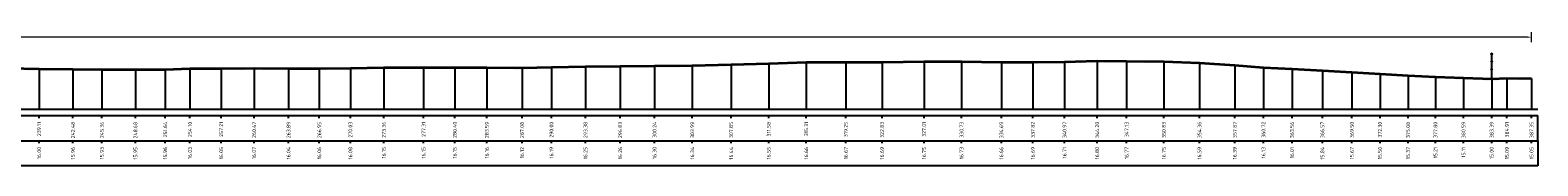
# Model space of a CAD drawing. Header units: metres. Extents: x 197882 to 206172, y 361908 to 364395.
# Tile 41 of 41: x 206022 to 206172, y 364380 to 364393. Entities that reach past the tile are written whole.
import ezdxf
from ezdxf.enums import TextEntityAlignment as Align

# ---------------------------------------------------------------- set-up
doc = ezdxf.new("R2010")
doc.units = ezdxf.units.M
doc.header["$PDMODE"] = 35
doc.header["$PDSIZE"] = 0.075
for name, color, linetype, lineweight in [('B-ME-IE-TERREINAFSCHEIDING_KUNSTMATIG_RASTERHEKWERK-SD', 20, 'Continuous', 25), ('X-ME-AL-PROFIEL_HUIDIG MAAIVELD-GD', 252, 'Continuous', 0), ('X-XX-AL-DETAIL1-M', 7, 'Continuous', 18), ('X-XX-AL-DWARSPROFIEL_PROFIELLIJN MAAIVELD-GD', 8, 'Continuous', 35)]:
    doc.layers.add(name, color=color, linetype=linetype, lineweight=lineweight)
doc.layers.add('X-ME-AL-PROFIELRASTER-S', color=7, linetype='Continuous')
doc.styles.add('NLCS-ISO-ANNOTATIEF-T18', font='NLCS-ISO.ttf', dxfattribs={"height": 1.8})
doc.styles.add('NLCS-ISO-ANNOTATIVE-T18', font='NLCS-ISO.ttf', dxfattribs={"height": 1.8})
doc.dimstyles.new('NLCS-ANNOTATIEF-T18-PIJL_L2_H0', dxfattribs={"dimtxt": 2.5, "dimasz": 1.8, "dimexe": 2, "dimexo": 2, "dimgap": 0.7, "dimtad": 1, "dimzin": 0, "dimdsep": 46, "dimtxsty": 'NLCS-ISO-ANNOTATIEF-T18', "dimcen": 0, "dimdle": 2, "dimclrd": 256, "dimclre": 256, "dimclrt": 10, "dimaunit": 2, "dimadec": 0, "dimazin": 0, "dimtfac": 1, "dimtdec": 3, "dimtofl": 0, "dimtmove": 0, "dimatfit": 3, "dimfxl": 2, "dimfxlon": 1, "dimtfillclr": 256, "dimtolj": 1, "dimtzin": 0, "dimlwd": -1, "dimlwe": -1, "dimarcsym": 0})

# ---------------------------------------------------------------- blocks, each defined once
blk = doc.blocks.new('SAL-PROFIELRASTER_BALK_EIND1-D')
at = {"color": 0, "linetype": 'ByBlock', "lineweight": -2}
blk.add_line((1, -12.5), (1, -2.5), dxfattribs=at)
at = {"color": 0, "linetype": 'ByBlock', "lineweight": -2, "flags": 128}
for points in [[(0, 0), (1, 0)], [(0, -2.5), (1, -2.5)], [(0, -12.5), (1, -12.5)]]:
    blk.add_lwpolyline(points, dxfattribs=at)
blk = doc.blocks.new('SAL-PROFIELRASTER_BALK_EIND2-D')
at = {"color": 0, "linetype": 'ByBlock', "lineweight": -2}
for p, q in [((1, -2.5), (1, -12.5)), ((1, -12.5), (0, -12.5))]:
    blk.add_line(p, q, dxfattribs=at)
blk = doc.blocks.new('SAL-PROFIELRASTER_BALK_DATA-D')
at = {"color": 0, "linetype": 'ByBlock', "lineweight": -2}
blk.add_lwpolyline([(0, -3.5), (0, -2.5)], dxfattribs=at)
at = {"color": 0, "linetype": 'ByBlock', "lineweight": -2, "style": 'NLCS-ISO-ANNOTATIVE-T18'}
blk.add_attdef('GETAL', text='', height=1.5, rotation=90, dxfattribs=at).set_placement((0.75, -5), align=Align.RIGHT)
blk = doc.blocks.new('SAL-PROFIELRASTER_AANHAAL-D')
at = {"color": 9, "linetype": 'ByBlock', "lineweight": -2, "flags": 128}
blk.add_lwpolyline([(0, 1), (0, 0)], dxfattribs=at)
blk = doc.blocks.new('*D110')
at = {"layer": 'Defpoints', "color": 0, "transparency": 16777216}
for p in [(205783.86, 364392.35), (205783.86, 364385.19), (206171.21, 364385.19)]:
    blk.add_point(p, dxfattribs=at)
at = {"layer": 'X-XX-AL-DETAIL1-M', "transparency": 16777216}
for p, q in [((205783.86, 364391.85), (205783.86, 364392.85)), ((206170.76, 364392.35), (205784.31, 364392.35)), ((206171.21, 364391.85), (206171.21, 364392.85))]:
    blk.add_line(p, q, dxfattribs=at)
for points in [[(205784.31, 364392.43), (205784.31, 364392.28), (205783.86, 364392.35)], [(206170.76, 364392.43), (206170.76, 364392.28), (206171.21, 364392.35)]]:
    blk.add_solid(points, dxfattribs=at)
at = {"layer": 'X-XX-AL-DETAIL1-M', "color": 10, "transparency": 16777216, "insert": (205889.45, 364392.75), "char_height": 0.45, "attachment_point": 5, "style": 'NLCS-ISO-ANNOTATIEF-T18'}
blk.add_mtext('\\A1;Gras', dxfattribs=at)
blk = doc.blocks.new('SIE-RASTERHEKWERK-SOD')
at = {"flags": 128}
for points in [[(-0.035, 1.035), (0.035, 0.965)], [(-0.035, 0.965), (0, 1), (0.035, 1.035)], [(-0.035, 0.735), (0.035, 0.665)], [(-0.035, 0.665), (0, 0.7), (0.035, 0.735)], [(0, 0), (0, 1)], [(-0.035, 0.435), (0.035, 0.365)], [(-0.035, 0.365), (0, 0.4), (0.035, 0.435)]]:
    blk.add_lwpolyline(points, dxfattribs=at)

msp = doc.modelspace()

# ---------------------------------------------------------------- hatches: boundary and pattern name
at = {"layer": 'X-ME-AL-PROFIEL_HUIDIG MAAIVELD-GD'}
h = msp.add_hatch(dxfattribs=at)
h.set_pattern_fill('AGR-MAAIVELD', color=256, scale=0.05, pattern_type=2)
h.set_pattern_definition([(45, (0, 23.45443), (-0.25000007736, 0.25000007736), []), (45, (-0.0357, 23.49015), (0, 0.50000015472), [0.3535535, -0.3535535]), (45, (-0.07143, 23.52586), (0, 0.50000015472), [0.3535535, -0.3535535]), (45, (-0.10764, 23.56208), (0, 0.50000015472), [0.3535535, -0.3535535]), (45, (-0.14286, 23.5973), (0, 0.50000015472), [0.3535535, -0.3535535]), (45, (-0.17857, 23.633), (0, 0.50000015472), [0.3535535, -0.3535535]), (45, (-0.2143, 23.66872), (0, 0.50000015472), [0.3535535, -0.3535535]), (315, (0, 23.45443), (0.25000007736, 0.25000007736), []), (315, (0.0357, 23.49015), (0.50000015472, -1e-16), [0.3535535, -0.3535535]), (315, (0.07143, 23.52586), (0.50000015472, -1e-16), [0.3535535, -0.3535535]), (315, (0.10764, 23.56208), (0.50000015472, -1e-16), [0.3535535, -0.3535535]), (315, (0.14286, 23.5973), (0.50000015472, -1e-16), [0.3535535, -0.3535535]), (315, (0.17857, 23.633), (0.50000015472, -1e-16), [0.3535535, -0.3535535]), (315, (0.2143, 23.66872), (0.50000015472, -1e-16), [0.3535535, -0.3535535])])
h.paths.add_polyline_path([(206171.207, 364388.242), (206171.207, 364388.092), (206168.768, 364388.13), (206167.246, 364388.048), (206164.445, 364388.154), (206161.657, 364388.249), (206158.942, 364388.409), (206156.155, 364388.543), (206153.362, 364388.713), (206150.43, 364388.88), (206147.42, 364389.05), (206144.576, 364389.177), (206141.734, 364389.435), (206138.218, 364389.638), (206134.691, 364389.79), (206130.992, 364389.812), (206128.061, 364389.841), (206124.826, 364389.752), (206121.683, 364389.732), (206118.545, 364389.708), (206114.591, 364389.769), (206110.867, 364389.792), (206106.693, 364389.734), (206103.107, 364389.718), (206099.169, 364389.703), (206095.442, 364389.595), (206091.707, 364389.484), (206087.85, 364389.383), (206084.102, 364389.345), (206080.69, 364389.305), (206077.239, 364389.291), (206073.858, 364389.23), (206070.94, 364389.163), (206067.452, 364389.203), (206064.26, 364389.194), (206061.168, 364389.19), (206057.221, 364389.193), (206053.888, 364389.127), (206050.806, 364389.099), (206047.746, 364389.088), (206044.325, 364389.112), (206041.065, 364389.091), (206037.959, 364389.076), (206035.498, 364389.005), (206032.535, 364388.995), (206029.215, 364388.976), (206026.339, 364389.008), (206022.973, 364389.042), (206019.921, 364389.122), (206016.785, 364389.137), (206013.776, 364389.195), (206010.613, 364389.244), (206007.756, 364389.315), (206004.656, 364389.393), (206000.574, 364389.506), (205997.253, 364389.6), (205994.034, 364389.596), (205990.119, 364389.62), (205986.627, 364389.641), (205983.535, 364389.535), (205979.638, 364389.557), (205976.138, 364389.63), (205972.966, 364389.576), (205969.267, 364389.621), (205965.283, 364389.507), (205961.231, 364389.49), (205957.433, 364389.402), (205953.63, 364389.158), (205949.284, 364388.787), (205945.328, 364388.505), (205940.977, 364388.291), (205937.68, 364388.198), (205934.283, 364387.868), (205930.633, 364387.641), (205924.964, 364387.495), (205922.096, 364387.406), (205919.582, 364387.329), (205918.501, 364387.713), (205915.416, 364387.811), (205911.798, 364387.763), (205908.49, 364387.803), (205905.007, 364387.906), (205901.042, 364387.889), (205897.696, 364387.856), (205894.342, 364387.896), (205890.691, 364387.818), (205887.086, 364387.843), (205883.616, 364387.744), (205880.299, 364387.743), (205876.996, 364387.678), (205873.856, 364387.655), (205870.993, 364387.68), (205867.616, 364388.098), (205865.021, 364388.371), (205863.057, 364387.973), (205861.435, 364388.1), (205859.099, 364388.546), (205855.688, 364388.943), (205851.43, 364389.079), (205847.165, 364389.046), (205843.7, 364388.967), (205839.878, 364388.911), (205835.955, 364388.884), (205831.932, 364388.954), (205828.12, 364389.049), (205824.83, 364388.993), (205821.403, 364389.052), (205817.267, 364389.035), (205813.366, 364388.947), (205808.794, 364388.882), (205804.53, 364388.852), (205801.002, 364388.711), (205797.033, 364388.532), (205793.304, 364388.419), (205789.633, 364388.455), (205786.376, 364388.588), (205783.859, 364388.386), (205783.859, 364388.536), (205786.376, 364388.738), (205789.633, 364388.605), (205793.304, 364388.569), (205797.033, 364388.682), (205801.002, 364388.861), (205804.53, 364389.002), (205808.794, 364389.032), (205813.366, 364389.097), (205817.267, 364389.185), (205821.403, 364389.202), (205824.83, 364389.143), (205828.12, 364389.199), (205831.932, 364389.104), (205835.955, 364389.034), (205839.878, 364389.061), (205843.7, 364389.117), (205847.165, 364389.196), (205851.43, 364389.229), (205855.688, 364389.093), (205859.099, 364388.696), (205861.435, 364388.25), (205863.057, 364388.123), (205865.021, 364388.521), (205867.616, 364388.248), (205870.993, 364387.83), (205873.856, 364387.805), (205876.996, 364387.828), (205880.299, 364387.893), (205883.616, 364387.894), (205887.086, 364387.993), (205890.691, 364387.968), (205894.342, 364388.046), (205897.696, 364388.006), (205901.042, 364388.039), (205905.007, 364388.056), (205908.49, 364387.953), (205911.798, 364387.913), (205915.416, 364387.961), (205918.501, 364387.863), (205919.582, 364387.479), (205922.096, 364387.556), (205924.964, 364387.645), (205930.633, 364387.791), (205934.283, 364388.018), (205937.68, 364388.348), (205940.977, 364388.441), (205945.328, 364388.655), (205949.284, 364388.937), (205953.63, 364389.308), (205957.433, 364389.552), (205961.231, 364389.64), (205965.283, 364389.657), (205969.267, 364389.771), (205972.966, 364389.726), (205976.138, 364389.78), (205979.638, 364389.707), (205983.535, 364389.685), (205986.627, 364389.791), (205990.119, 364389.77), (205994.034, 364389.746), (205997.253, 364389.75), (206000.574, 364389.656), (206004.656, 364389.543), (206007.756, 364389.465), (206010.613, 364389.394), (206013.776, 364389.345), (206016.785, 364389.287), (206019.921, 364389.272), (206022.973, 364389.192), (206026.339, 364389.158), (206029.215, 364389.126), (206032.535, 364389.145), (206035.498, 364389.155), (206037.959, 364389.226), (206041.065, 364389.241), (206044.325, 364389.262), (206047.746, 364389.238), (206050.806, 364389.249), (206053.888, 364389.277), (206057.221, 364389.343), (206061.168, 364389.34), (206064.26, 364389.344), (206067.452, 364389.353), (206070.94, 364389.313), (206073.858, 364389.38), (206077.239, 364389.441), (206080.69, 364389.455), (206084.102, 364389.495), (206087.85, 364389.533), (206091.707, 364389.634), (206095.442, 364389.745), (206099.169, 364389.853), (206103.107, 364389.868), (206106.693, 364389.884), (206110.867, 364389.942), (206114.591, 364389.919), (206118.545, 364389.858), (206121.683, 364389.882), (206124.826, 364389.902), (206128.061, 364389.991), (206130.992, 364389.962), (206134.691, 364389.94), (206138.218, 364389.788), (206141.734, 364389.585), (206144.576, 364389.327), (206147.42, 364389.2), (206150.43, 364389.03), (206153.362, 364388.863), (206156.155, 364388.693), (206158.942, 364388.559), (206161.657, 364388.399), (206164.445, 364388.304), (206167.246, 364388.198), (206168.768, 364388.28)])

# ---------------------------------------------------------------- linework, layer by layer
at = {"layer": 'X-XX-AL-DWARSPROFIEL_PROFIELLIJN MAAIVELD-GD'}
msp.add_lwpolyline([(206019.921, 364389.272), (206022.973, 364389.192), (206026.339, 364389.158), (206029.215, 364389.126), (206032.535, 364389.145), (206035.498, 364389.155), (206037.959, 364389.226), (206041.065, 364389.241), (206044.325, 364389.262), (206047.746, 364389.238), (206050.806, 364389.249), (206053.888, 364389.277), (206057.221, 364389.343), (206061.168, 364389.34), (206064.26, 364389.344), (206067.452, 364389.353), (206070.94, 364389.313), (206073.858, 364389.38), (206077.239, 364389.441), (206080.69, 364389.455), (206084.102, 364389.495), (206087.85, 364389.533), (206091.707, 364389.634), (206095.442, 364389.745), (206099.169, 364389.853), (206103.107, 364389.868), (206106.693, 364389.884), (206110.867, 364389.942), (206114.591, 364389.919), (206118.545, 364389.858), (206121.683, 364389.882), (206124.826, 364389.902), (206128.061, 364389.991), (206130.992, 364389.962), (206134.691, 364389.94), (206138.218, 364389.788), (206141.734, 364389.585), (206144.576, 364389.327), (206147.42, 364389.2), (206150.43, 364389.03), (206153.362, 364388.863), (206156.155, 364388.693), (206158.942, 364388.559), (206161.657, 364388.399), (206164.445, 364388.304), (206167.246, 364388.198), (206168.768, 364388.28), (206171.207, 364388.242)], dxfattribs=at)

# ---------------------------------------------------------------- block references
at = {"layer": 'B-ME-IE-TERREINAFSCHEIDING_KUNSTMATIG_RASTERHEKWERK-SD', "xscale": 2.5, "yscale": 2.5, "zscale": 2.5}
msp.add_blockref('SIE-RASTERHEKWERK-SOD', (206167.246, 364388.198), dxfattribs=at)
at = {"layer": 'X-ME-AL-PROFIELRASTER-S'}
for p, yscale in [((206022.973, 364385.194), 3.997999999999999), ((206026.339, 364385.194), 3.964), ((206029.215, 364385.194), 3.932), ((206032.535, 364385.194), 3.951000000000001), ((206035.498, 364385.194), 3.961), ((206037.959, 364385.194), 4.032), ((206041.065, 364385.194), 4.047000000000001), ((206044.325, 364385.194), 4.068000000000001), ((206047.746, 364385.194), 4.044), ((206050.806, 364385.194), 4.055), ((206053.888, 364385.194), 4.082999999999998), ((206057.221, 364385.194), 4.149000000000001), ((206061.168, 364385.194), 4.146000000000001), ((206064.26, 364385.194), 4.149999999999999), ((206067.452, 364385.194), 4.158999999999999), ((206070.94, 364385.194), 4.119), ((206073.858, 364385.194), 4.186), ((206077.239, 364385.194), 4.247), ((206080.69, 364385.194), 4.260999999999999), ((206084.102, 364385.194), 4.300999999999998), ((206087.85, 364385.194), 4.338999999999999), ((206091.707, 364385.194), 4.440000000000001), ((206095.442, 364385.194), 4.550999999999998), ((206099.169, 364385.194), 4.658999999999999), ((206103.107, 364385.194), 4.673999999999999), ((206106.693, 364385.194), 4.690000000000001), ((206110.867, 364385.194), 4.748000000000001), ((206114.591, 364385.194), 4.725000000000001), ((206118.545, 364385.194), 4.664000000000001), ((206121.683, 364385.194), 4.687999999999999), ((206124.826, 364385.194), 4.707999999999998), ((206128.061, 364385.194), 4.797000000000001), ((206130.992, 364385.194), 4.768000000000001), ((206134.691, 364385.194), 4.745999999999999), ((206138.218, 364385.194), 4.594000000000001), ((206141.734, 364385.194), 4.390999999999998), ((206144.576, 364385.194), 4.132999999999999), ((206147.42, 364385.194), 4.006), ((206150.43, 364385.194), 3.836), ((206153.362, 364385.194), 3.669), ((206156.155, 364385.194), 3.499000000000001), ((206158.942, 364385.194), 3.365), ((206161.657, 364385.194), 3.205), ((206164.445, 364385.194), 3.109999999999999), ((206167.246, 364385.194), 3.004), ((206168.768, 364385.194), 3.086), ((206171.207, 364385.194), 3.048)]:
    msp.add_blockref('SAL-PROFIELRASTER_AANHAAL-D', p, dxfattribs=dict(at, yscale=yscale))
at = {"layer": 'X-ME-AL-PROFIELRASTER-S', "xscale": 387.9734933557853, "yscale": 0.25, "zscale": 387.9734933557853}
for name, p in [('SAL-PROFIELRASTER_BALK_EIND1-D', (205783.859, 364385.194)), ('SAL-PROFIELRASTER_BALK_EIND2-D', (205783.859, 364382.694))]:
    msp.add_blockref(name, p, dxfattribs=at)
at = {"layer": 'X-ME-AL-PROFIELRASTER-S', "xscale": 0.25, "yscale": 0.25, "zscale": 0.25}
for p, values in [((206022.973, 364385.194), {'GETAL': '239.11'}), ((206026.339, 364385.194), {'GETAL': '242.48'}), ((206029.215, 364385.194), {'GETAL': '245.36'}), ((206032.535, 364385.194), {'GETAL': '248.68'}), ((206035.498, 364385.194), {'GETAL': '251.64'}), ((206037.959, 364385.194), {'GETAL': '254.10'}), ((206041.065, 364385.194), {'GETAL': '257.21'}), ((206044.325, 364385.194), {'GETAL': '260.47'}), ((206047.746, 364385.194), {'GETAL': '263.89'}), ((206050.806, 364385.194), {'GETAL': '266.95'}), ((206053.888, 364385.194), {'GETAL': '270.03'}), ((206057.221, 364385.194), {'GETAL': '273.36'}), ((206061.168, 364385.194), {'GETAL': '277.31'}), ((206064.26, 364385.194), {'GETAL': '280.40'}), ((206067.452, 364385.194), {'GETAL': '283.59'}), ((206070.94, 364385.194), {'GETAL': '287.08'}), ((206073.858, 364385.194), {'GETAL': '290.00'}), ((206077.239, 364385.194), {'GETAL': '293.38'}), ((206080.69, 364385.194), {'GETAL': '296.83'}), ((206084.102, 364385.194), {'GETAL': '300.24'}), ((206087.85, 364385.194), {'GETAL': '303.99'}), ((206091.707, 364385.194), {'GETAL': '307.85'}), ((206095.442, 364385.194), {'GETAL': '311.58'}), ((206099.169, 364385.194), {'GETAL': '315.31'}), ((206103.107, 364385.194), {'GETAL': '319.25'}), ((206106.693, 364385.194), {'GETAL': '322.83'}), ((206110.867, 364385.194), {'GETAL': '327.01'}), ((206114.591, 364385.194), {'GETAL': '330.73'}), ((206118.545, 364385.194), {'GETAL': '334.69'}), ((206121.683, 364385.194), {'GETAL': '337.82'}), ((206124.826, 364385.194), {'GETAL': '340.97'}), ((206128.061, 364385.194), {'GETAL': '344.20'}), ((206130.992, 364385.194), {'GETAL': '347.13'}), ((206134.691, 364385.194), {'GETAL': '350.83'}), ((206138.218, 364385.194), {'GETAL': '354.36'}), ((206141.734, 364385.194), {'GETAL': '357.87'}), ((206144.576, 364385.194), {'GETAL': '360.72'}), ((206147.42, 364385.194), {'GETAL': '363.56'}), ((206150.43, 364385.194), {'GETAL': '366.57'}), ((206153.362, 364385.194), {'GETAL': '369.50'}), ((206156.155, 364385.194), {'GETAL': '372.30'}), ((206158.942, 364385.194), {'GETAL': '375.08'}), ((206161.657, 364385.194), {'GETAL': '377.80'}), ((206164.445, 364385.194), {'GETAL': '380.59'}), ((206167.246, 364385.194), {'GETAL': '383.39'}), ((206168.768, 364385.194), {'GETAL': '384.91'}), ((206171.207, 364385.194), {'GETAL': '387.35'}), ((206022.973, 364382.694), {'GETAL': '16.00'}), ((206026.339, 364382.694), {'GETAL': '15.96'}), ((206029.215, 364382.694), {'GETAL': '15.93'}), ((206032.535, 364382.694), {'GETAL': '15.95'}), ((206035.498, 364382.694), {'GETAL': '15.96'}), ((206037.959, 364382.694), {'GETAL': '16.03'}), ((206041.065, 364382.694), {'GETAL': '16.05'}), ((206044.325, 364382.694), {'GETAL': '16.07'}), ((206047.746, 364382.694), {'GETAL': '16.04'}), ((206050.806, 364382.694), {'GETAL': '16.06'}), ((206053.888, 364382.694), {'GETAL': '16.08'}), ((206057.221, 364382.694), {'GETAL': '16.15'}), ((206061.168, 364382.694), {'GETAL': '16.15'}), ((206064.26, 364382.694), {'GETAL': '16.15'}), ((206067.452, 364382.694), {'GETAL': '16.16'}), ((206070.94, 364382.694), {'GETAL': '16.12'}), ((206073.858, 364382.694), {'GETAL': '16.19'}), ((206077.239, 364382.694), {'GETAL': '16.25'}), ((206080.69, 364382.694), {'GETAL': '16.26'}), ((206084.102, 364382.694), {'GETAL': '16.30'}), ((206087.85, 364382.694), {'GETAL': '16.34'}), ((206091.707, 364382.694), {'GETAL': '16.44'}), ((206095.442, 364382.694), {'GETAL': '16.55'}), ((206099.169, 364382.694), {'GETAL': '16.66'}), ((206103.107, 364382.694), {'GETAL': '16.67'}), ((206106.693, 364382.694), {'GETAL': '16.69'}), ((206110.867, 364382.694), {'GETAL': '16.75'}), ((206114.591, 364382.694), {'GETAL': '16.73'}), ((206118.545, 364382.694), {'GETAL': '16.66'}), ((206121.683, 364382.694), {'GETAL': '16.69'}), ((206124.826, 364382.694), {'GETAL': '16.71'}), ((206128.061, 364382.694), {'GETAL': '16.80'}), ((206130.992, 364382.694), {'GETAL': '16.77'}), ((206134.691, 364382.694), {'GETAL': '16.75'}), ((206138.218, 364382.694), {'GETAL': '16.59'}), ((206141.734, 364382.694), {'GETAL': '16.39'}), ((206144.576, 364382.694), {'GETAL': '16.13'}), ((206147.42, 364382.694), {'GETAL': '16.01'}), ((206150.43, 364382.694), {'GETAL': '15.84'}), ((206153.362, 364382.694), {'GETAL': '15.67'}), ((206156.155, 364382.694), {'GETAL': '15.50'}), ((206158.942, 364382.694), {'GETAL': '15.37'}), ((206161.657, 364382.694), {'GETAL': '15.21'}), ((206164.445, 364382.694), {'GETAL': '15.11'}), ((206167.246, 364382.694), {'GETAL': '15.00'}), ((206168.768, 364382.694), {'GETAL': '15.09'}), ((206171.207, 364382.694), {'GETAL': '15.05'})]:
    msp.add_blockref('SAL-PROFIELRASTER_BALK_DATA-D', p, dxfattribs=at).add_auto_attribs(values)

# ---------------------------------------------------------------- dimensions: what is measured, and where the dimension line sits
at = {"layer": 'X-XX-AL-DETAIL1-M'}
dim = msp.add_linear_dim(base=(205783.859, 364392.353), p1=(206171.207, 364385.194), p2=(205783.859, 364385.194), text='Gras', dimstyle='NLCS-ANNOTATIEF-T18-PIJL_L2_H0', dxfattribs=at)
dim.commit()
dim.dimension.update_dxf_attribs({"geometry": '*D110', "text_midpoint": (205889.45, 364392.353), "dimtype": 160})

doc.saveas('drawing.dxf')
